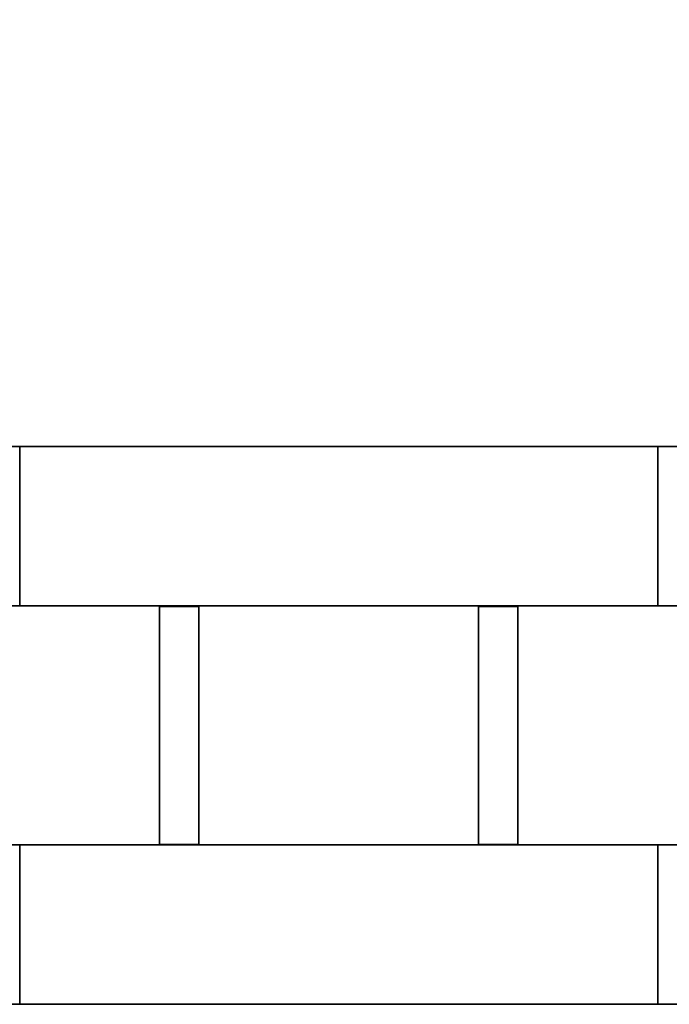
# Model space of a CAD drawing. Header units: millimetres. Extents: x -35 to 33166, y -35 to 31591.
# Tile 37 of 100: x 3611 to 4025, y -35 to 593. Entities that reach past the tile are written whole.
import ezdxf

# ---------------------------------------------------------------- set-up
doc = ezdxf.new("R2010")
doc.units = ezdxf.units.MM
doc.header["$LTSCALE"] = 25.4
doc.layers.get('0').update_dxf_attribs({"true_color": 0xffffff})
for name, color, linetype, true_color in [('end caps & lintels', 7, 'Continuous', 0xffa500), ('ICF - L1', 7, 'Continuous', 0xb4b464), ('ICF - L2', 7, 'Continuous', 0x64ff64)]:
    doc.layers.add(name, color=color, linetype=linetype, true_color=true_color)

# ---------------------------------------------------------------- blocks, each defined once
blk = doc.blocks.new('Group4355')
for p, q in [((-101.6, 1219.2, 457.2), (-101.6, 0, 457.2)), ((-101.6, 1219.2), (-101.6, 0)), ((0, 0), (0, 1219.2)), ((0, 1219.2, 457.2), (0, 0, 457.2)), ((-101.6, 0), (0, 0)), ((0, 0, 457.2), (-101.6, 0, 457.2)), ((0, 0, 457.2), (0, 0)), ((-101.6, 0, 457.2), (-101.6, 0))]:
    blk.add_line(p, q)
blk = doc.blocks.new('Group4356')
for p, q in [((-355.6, 0, 457.2), (-355.6, 1219.2, 457.2)), ((-355.6, 1219.2), (-355.6, 0)), ((-254, 0, 457.2), (-254, 1219.2, 457.2)), ((-254, 0), (-254, 1219.2)), ((-355.6, 0), (-355.6, 0, 457.2)), ((-254, 0, 457.2), (-355.6, 0, 457.2)), ((-355.6, 0), (-254, 0)), ((-254, 0), (-254, 0, 457.2))]:
    blk.add_line(p, q)
blk = doc.blocks.new('Group4365')
for p, q in [((-101.6, 317.3, 51), (-253.75, 317.3, 51)), ((-253.75, 317.3, 51), (-253.75, 317.3, 144.68)), ((-253.75, 317.3, 144.68), (-101.6, 317.3, 144.68)), ((-253.75, 292.3, 51), (-253.75, 317.3, 51)), ((-253.75, 317.3, 144.68), (-253.75, 292.3, 144.68)), ((-101.6, 317.3, 144.68), (-101.6, 317.3, 51)), ((-101.6, 317.3, 51), (-101.6, 292.3, 51)), ((-101.6, 292.3, 144.68), (-101.6, 317.3, 144.68)), ((-101.6, 292.3, 144.68), (-253.75, 292.3, 144.68)), ((-253.75, 292.3, 144.68), (-253.75, 292.3, 51)), ((-253.75, 292.3, 51), (-101.6, 292.3, 51)), ((-101.6, 292.3, 51), (-101.6, 292.3, 144.68))]:
    blk.add_line(p, q)
blk = doc.blocks.new('Group4366')
for p, q in [((-101.6, 317.3, 312.12), (-253.75, 317.3, 312.12)), ((-253.75, 317.3, 312.12), (-253.75, 317.3, 405.8)), ((-253.75, 317.3, 405.8), (-101.6, 317.3, 405.8)), ((-253.75, 292.3, 312.12), (-253.75, 317.3, 312.12)), ((-253.75, 317.3, 405.8), (-253.75, 292.3, 405.8)), ((-101.6, 317.3, 405.8), (-101.6, 317.3, 312.12)), ((-101.6, 317.3, 312.12), (-101.6, 292.3, 312.12)), ((-101.6, 292.3, 405.8), (-101.6, 317.3, 405.8)), ((-101.6, 292.3, 405.8), (-253.75, 292.3, 405.8)), ((-253.75, 292.3, 405.8), (-253.75, 292.3, 312.12)), ((-253.75, 292.3, 312.12), (-101.6, 292.3, 312.12)), ((-101.6, 292.3, 312.12), (-101.6, 292.3, 405.8))]:
    blk.add_line(p, q)
blk = doc.blocks.new('Group4367')
for p, q in [((-101.6, 114.1, 51), (-253.75, 114.1, 51)), ((-253.75, 114.1, 51), (-253.75, 114.1, 144.68)), ((-253.75, 114.1, 144.68), (-101.6, 114.1, 144.68)), ((-253.75, 89.1, 51), (-253.75, 114.1, 51)), ((-253.75, 114.1, 144.68), (-253.75, 89.1, 144.68)), ((-101.6, 114.1, 144.68), (-101.6, 114.1, 51)), ((-101.6, 114.1, 51), (-101.6, 89.1, 51)), ((-101.6, 89.1, 144.68), (-101.6, 114.1, 144.68)), ((-101.6, 89.1, 144.68), (-253.75, 89.1, 144.68)), ((-253.75, 89.1, 144.68), (-253.75, 89.1, 51)), ((-253.75, 89.1, 51), (-101.6, 89.1, 51)), ((-101.6, 89.1, 51), (-101.6, 89.1, 144.68))]:
    blk.add_line(p, q)
blk = doc.blocks.new('Group4368')
for p, q in [((-101.6, 114.1, 312.12), (-253.75, 114.1, 312.12)), ((-253.75, 114.1, 312.12), (-253.75, 114.1, 405.8)), ((-253.75, 114.1, 405.8), (-101.6, 114.1, 405.8)), ((-253.75, 89.1, 312.12), (-253.75, 114.1, 312.12)), ((-253.75, 114.1, 405.8), (-253.75, 89.1, 405.8)), ((-101.6, 114.1, 405.8), (-101.6, 114.1, 312.12)), ((-101.6, 114.1, 312.12), (-101.6, 89.1, 312.12)), ((-101.6, 89.1, 405.8), (-101.6, 114.1, 405.8)), ((-101.6, 89.1, 405.8), (-253.75, 89.1, 405.8)), ((-253.75, 89.1, 405.8), (-253.75, 89.1, 312.12)), ((-253.75, 89.1, 312.12), (-101.6, 89.1, 312.12)), ((-101.6, 89.1, 312.12), (-101.6, 89.1, 405.8))]:
    blk.add_line(p, q)
blk = doc.blocks.new('6XR35_96_S_CUT_48_0')
for name in ['Group4356', 'Group4355', 'Group4365', 'Group4366', 'Group4367', 'Group4368']:
    blk.add_blockref(name, (0, 0))
blk = doc.blocks.new('6XR35_90_C_Web')
for p, q in [((-76.07, -46.84, -12.5), (-76.07, 46.84, -12.5)), ((-76.07, 46.84, -12.5), (76.07, 46.84, -12.5)), ((76.07, 46.84, 12.5), (-76.07, 46.84, 12.5)), ((-76.07, 46.84, 12.5), (-76.07, -46.84, 12.5)), ((-76.07, 46.84, -12.5), (-76.07, 46.84, 12.5)), ((76.07, 46.84, -12.5), (76.07, -46.84, -12.5)), ((76.07, -46.84, 12.5), (76.07, 46.84, 12.5)), ((76.07, 46.84, 12.5), (76.07, 46.84, -12.5)), ((76.07, -46.84, -12.5), (-76.07, -46.84, -12.5)), ((-76.07, -46.84, 12.5), (76.07, -46.84, 12.5)), ((-76.07, -46.84, 12.5), (-76.07, -46.84, -12.5)), ((76.07, -46.84, -12.5), (76.07, -46.84, 12.5))]:
    blk.add_line(p, q)
blk = doc.blocks.new('Group8159')
for p, q in [((-254, -254, 366.53), (-1092.2, -254, 366.53)), ((-1092.2, -254, 366.53), (-1092.2, -355.6, 366.53)), ((-1092.2, -254, 0), (-1092.2, -254, 366.53)), ((-1092.2, -254, 0), (-1092.2, -355.6, 0)), ((-254, -254, 0), (-1092.2, -254, 0)), ((-1092.2, -355.6, 366.53), (-355.6, -355.6, 366.53)), ((-1092.2, -355.6, 0), (-1092.2, -355.6, 366.53)), ((-355.6, -355.6, 0), (-1092.2, -355.6, 0))]:
    blk.add_line(p, q)
blk = doc.blocks.new('Group8160')
for p, q in [((0, 0, 366.53), (-1092.2, 0, 366.53)), ((-1092.2, 0, 366.53), (-1092.2, -101.6, 366.53)), ((-1092.2, 0, 0), (-1092.2, 0, 366.53)), ((-1092.2, 0, 0), (-1092.2, -101.6, 0)), ((-1092.2, 0, 0), (0, 0, 0)), ((-1092.2, -101.6, 366.53), (-227.79, -101.6, 366.53)), ((-1092.2, -101.6, 0), (-1092.2, -101.6, 366.53)), ((-1092.2, -101.6, 0), (-227.79, -101.6, 0))]:
    blk.add_line(p, q)
blk = doc.blocks.new('6XR35_90_C_MSG#71')
for name in ['Group8160', 'Group8159']:
    blk.add_blockref(name, (0, 0))
at = {"extrusion": (1, -1.02405e-15, -1.15708e-14)}
for p in [(-177.67, 97.84, -990.6), (-177.67, 97.84, -787.4)]:
    blk.add_blockref('6XR35_90_C_Web', p, dxfattribs=at)
blk = doc.blocks.new('Group7845')
for p, q in [((-627.8, -254, 0), (-627.8, -355.6, 0)), ((-627.8, -355.6, 457.2), (-627.8, -254, 457.2)), ((-627.8, -254, 457.2), (-627.8, -254, 0)), ((-254, -254, 0), (-627.8, -254, 0)), ((-254, -254, 457.2), (-627.8, -254, 457.2)), ((-254, -685.8, 0), (-254, -254, 0)), ((-254, -254, 457.2), (-254, -254, 0)), ((-254, -254, 457.2), (-254, -685.8, 457.2)), ((-627.8, -355.6, 0), (-627.8, -355.6, 457.2)), ((-355.6, -355.6, 0), (-627.8, -355.6, 0)), ((-355.6, -355.6, 457.2), (-627.8, -355.6, 457.2)), ((-355.6, -685.8, 457.2), (-355.6, -355.6, 457.2)), ((-355.6, -355.6, 457.2), (-355.6, -355.6, 0)), ((-355.6, -685.8, 0), (-355.6, -355.6, 0)), ((-355.6, -685.8, 0), (-254, -685.8, 0)), ((-254, -685.8, 457.2), (-355.6, -685.8, 457.2)), ((-355.6, -685.8, 457.2), (-355.6, -685.8, 0)), ((-254, -685.8, 457.2), (-254, -685.8, 0))]:
    blk.add_line(p, q)
blk = doc.blocks.new('Group7846')
for p, q in [((-627.8, 0, 0), (-627.8, -101.6, 0)), ((-627.8, -101.6, 457.2), (-627.8, 0, 457.2)), ((-627.8, 0, 457.2), (-627.8, 0, 0)), ((-627.8, 0, 457.2), (0, 0, 457.2)), ((0, 0, 0), (-627.8, 0, 0)), ((0, 0, 457.2), (0, 0, 0)), ((0, 0, 457.2), (0, -685.8, 457.2)), ((0, 0, 0), (0, -685.8, 0)), ((-627.8, -101.6, 0), (-627.8, -101.6, 457.2)), ((-227.79, -101.6, 457.2), (-627.8, -101.6, 457.2)), ((-227.79, -101.6, 0), (-627.8, -101.6, 0)), ((-227.79, -101.6, 0), (-227.79, -101.6, 457.2)), ((-211.3, -102.68, 457.2), (-227.79, -101.6, 457.2)), ((-227.79, -101.6, 0), (-211.3, -102.68, 0)), ((-195.1, -105.91, 457.2), (-211.3, -102.68, 457.2)), ((-211.3, -102.68, 0), (-211.3, -102.68, 457.2)), ((-211.3, -102.68, 0), (-195.1, -105.91, 0)), ((-179.46, -111.22, 457.2), (-195.1, -105.91, 457.2)), ((-195.1, -105.91, 0), (-195.1, -105.91, 457.2)), ((-195.1, -105.91, 0), (-179.46, -111.22, 0)), ((-164.64, -118.53, 457.2), (-179.46, -111.22, 457.2)), ((-179.46, -111.22, 0), (-179.46, -111.22, 457.2)), ((-179.46, -111.22, 0), (-164.64, -118.53, 0)), ((-150.91, -127.72, 457.2), (-164.64, -118.53, 457.2)), ((-164.64, -118.53, 0), (-164.64, -118.53, 457.2)), ((-150.91, -127.72, 0), (-164.64, -118.53, 0)), ((-138.5, -138.62, 457.2), (-150.91, -127.72, 457.2)), ((-138.5, -138.62, 0), (-150.91, -127.72, 0)), ((-150.91, -127.72, 0), (-150.91, -127.72, 457.2)), ((-127.61, -151.05, 457.2), (-138.5, -138.62, 457.2)), ((-127.61, -151.05, 0), (-138.5, -138.62, 0)), ((-138.5, -138.62, 0), (-138.5, -138.62, 457.2)), ((-118.45, -164.79, 457.2), (-127.61, -151.05, 457.2)), ((-118.45, -164.79, 0), (-127.61, -151.05, 0)), ((-127.61, -151.05, 457.2), (-127.61, -151.05, 0)), ((-111.16, -179.62, 457.2), (-118.45, -164.79, 457.2)), ((-111.16, -179.62, 0), (-118.45, -164.79, 0)), ((-118.45, -164.79, 457.2), (-118.45, -164.79, 0)), ((-105.86, -195.27, 457.2), (-111.16, -179.62, 457.2)), ((-111.16, -179.62, 0), (-105.86, -195.27, 0)), ((-111.16, -179.62, 457.2), (-111.16, -179.62, 0)), ((-102.66, -211.47, 457.2), (-105.86, -195.27, 457.2)), ((-105.86, -195.27, 0), (-102.66, -211.47, 0)), ((-105.86, -195.27, 457.2), (-105.86, -195.27, 0)), ((-101.6, -227.96, 457.2), (-102.66, -211.47, 457.2)), ((-102.66, -211.47, 0), (-101.6, -227.96, 0)), ((-102.66, -211.47, 457.2), (-102.66, -211.47, 0)), ((-101.6, -685.8, 457.2), (-101.6, -227.96, 457.2)), ((-101.6, -227.96, 0), (-101.6, -685.8, 0)), ((-101.6, -227.96, 457.2), (-101.6, -227.96, 0)), ((0, -685.8, 457.2), (-101.6, -685.8, 457.2)), ((-101.6, -685.8, 0), (0, -685.8, 0)), ((-101.6, -685.8, 457.2), (-101.6, -685.8, 0)), ((0, -685.8, 457.2), (0, -685.8, 0))]:
    blk.add_line(p, q)
blk = doc.blocks.new('6XR35_90_C_MSG#32')
for name in ['Group7846', 'Group7845']:
    blk.add_blockref(name, (0, 0))
blk = doc.blocks.new('Group#3568')
for p, q in [((-627.8, -355.6, 358.07), (-627.8, -254, 358.07)), ((-627.8, -254, 358.07), (-254, -254, 358.07)), ((-627.8, -355.6, 457.2), (-627.8, -254, 457.2)), ((-627.8, -254, 457.2), (-627.8, -254, 358.07)), ((-627.8, -254, 457.2), (-254, -254, 457.2)), ((-254, -254, 358.07), (-254, -355.67, 358.07)), ((-254, -254, 457.2), (-254, -254, 358.07)), ((-254, -355.71, 457.2), (-254, -254, 457.2)), ((-355.6, -355.6, 358.07), (-627.8, -355.6, 358.07)), ((-627.8, -355.6, 358.07), (-627.8, -355.6, 457.2)), ((-355.6, -355.6, 457.2), (-627.8, -355.6, 457.2)), ((-254, -355.68, 437.05), (-355.6, -355.6, 358.07)), ((-254, -355.67, 358.07), (-355.6, -355.6, 358.07)), ((-355.6, -355.73, 457.2), (-355.6, -355.6, 358.07)), ((-355.6, -355.6, 457.2), (-355.6, -355.6, 358.07)), ((-355.6, -355.73, 457.2), (-355.6, -355.6, 457.2)), ((-254, -355.71, 457.2), (-355.6, -355.73, 457.2)), ((-355.6, -685.8, 358.07), (-355.6, -355.85, 358.07)), ((-355.6, -355.85, 358.07), (-254, -355.85, 358.07)), ((-355.6, -355.85, 358.07), (-355.6, -355.85, 457.2)), ((-355.6, -355.85, 457.2), (-254, -355.85, 457.2)), ((-355.6, -685.8, 457.2), (-355.6, -355.85, 457.2)), ((-254, -355.67, 358.07), (-254, -355.68, 437.05)), ((-254, -355.68, 437.05), (-254, -355.71, 457.2)), ((-254, -355.85, 358.07), (-254, -685.8, 358.07)), ((-254, -355.85, 457.2), (-254, -355.85, 358.07)), ((-254, -355.85, 457.2), (-254, -685.8, 457.2)), ((-254, -685.8, 358.07), (-355.6, -685.8, 358.07)), ((-254, -685.8, 457.2), (-355.6, -685.8, 457.2)), ((-355.6, -685.8, 457.2), (-355.6, -685.8, 358.07)), ((-254, -685.8, 457.2), (-254, -685.8, 358.07))]:
    blk.add_line(p, q)
blk = doc.blocks.new('Group9619')
for p, q in [((-627.8, -101.6, 358.07), (-627.8, 0, 358.07)), ((-627.8, 0, 358.07), (0, 0, 358.07)), ((-627.8, -101.6, 457.2), (-627.8, 0, 457.2)), ((-627.8, 0, 457.2), (-627.8, 0, 358.07)), ((-627.8, 0, 457.2), (0, 0, 457.2)), ((0, 0, 358.07), (0, -355.85, 358.07)), ((0, 0, 457.2), (0, 0, 358.07)), ((0, 0, 457.2), (0, -685.8, 457.2)), ((-227.79, -101.6, 358.07), (-627.8, -101.6, 358.07)), ((-627.8, -101.6, 358.07), (-627.8, -101.6, 457.2)), ((-627.8, -101.6, 457.2), (-227.79, -101.6, 457.2)), ((-211.3, -102.68, 358.07), (-227.79, -101.6, 358.07)), ((-227.79, -101.6, 358.07), (-227.79, -101.6, 457.2)), ((-211.3, -102.68, 457.2), (-227.79, -101.6, 457.2)), ((-195.1, -105.91, 358.07), (-211.3, -102.68, 358.07)), ((-211.3, -102.68, 457.2), (-211.3, -102.68, 358.07)), ((-195.1, -105.91, 457.2), (-211.3, -102.68, 457.2)), ((-179.46, -111.22, 358.07), (-195.1, -105.91, 358.07)), ((-195.1, -105.91, 457.2), (-195.1, -105.91, 358.07)), ((-179.46, -111.22, 457.2), (-195.1, -105.91, 457.2)), ((-164.64, -118.53, 358.07), (-179.46, -111.22, 358.07)), ((-179.46, -111.22, 457.2), (-179.46, -111.22, 358.07)), ((-164.64, -118.53, 457.2), (-179.46, -111.22, 457.2)), ((-150.91, -127.72, 358.07), (-164.64, -118.53, 358.07)), ((-164.64, -118.53, 457.2), (-164.64, -118.53, 358.07)), ((-150.91, -127.72, 457.2), (-164.64, -118.53, 457.2)), ((-138.5, -138.62, 358.07), (-150.91, -127.72, 358.07)), ((-150.91, -127.72, 457.2), (-150.91, -127.72, 358.07)), ((-138.5, -138.62, 457.2), (-150.91, -127.72, 457.2)), ((-127.61, -151.05, 358.07), (-138.5, -138.62, 358.07)), ((-138.5, -138.62, 457.2), (-138.5, -138.62, 358.07)), ((-127.61, -151.05, 457.2), (-138.5, -138.62, 457.2)), ((-118.45, -164.79, 358.07), (-127.61, -151.05, 358.07)), ((-118.45, -164.79, 457.2), (-127.61, -151.05, 457.2)), ((-127.61, -151.05, 457.2), (-127.61, -151.05, 358.07)), ((-111.16, -179.62, 358.07), (-118.45, -164.79, 358.07)), ((-118.45, -164.79, 457.2), (-118.45, -164.79, 358.07)), ((-111.16, -179.62, 457.2), (-118.45, -164.79, 457.2)), ((-105.86, -195.27, 358.07), (-111.16, -179.62, 358.07)), ((-105.86, -195.27, 457.2), (-111.16, -179.62, 457.2)), ((-111.16, -179.62, 457.2), (-111.16, -179.62, 358.07)), ((-102.66, -211.47, 358.07), (-105.86, -195.27, 358.07)), ((-102.66, -211.47, 457.2), (-105.86, -195.27, 457.2)), ((-105.86, -195.27, 457.2), (-105.86, -195.27, 358.07)), ((-101.6, -227.96, 358.07), (-102.66, -211.47, 358.07)), ((-101.6, -227.96, 457.2), (-102.66, -211.47, 457.2)), ((-102.66, -211.47, 457.2), (-102.66, -211.47, 358.07)), ((-101.6, -355.78, 358.07), (-101.6, -227.96, 358.07)), ((-101.6, -355.8, 457.2), (-101.6, -227.96, 457.2)), ((-101.6, -227.96, 457.2), (-101.6, -227.96, 358.07)), ((-101.6, -355.78, 358.07), (0, -355.85, 358.07)), ((-101.6, -355.8, 457.2), (-101.6, -355.78, 358.07)), ((-28.77, -355.85, 457.2), (-101.6, -355.8, 457.2)), ((-101.6, -685.8, 358.07), (-101.6, -355.85, 358.07)), ((-101.6, -355.85, 358.07), (0, -355.85, 358.07)), ((-101.6, -355.85, 358.07), (-101.6, -355.85, 457.2)), ((-101.6, -355.85, 457.2), (-28.77, -355.85, 457.2)), ((-101.6, -685.8, 457.2), (-101.6, -355.85, 457.2)), ((0, -355.85, 358.07), (-28.77, -355.85, 457.2)), ((0, -355.85, 358.07), (0, -685.8, 358.07)), ((0, -685.8, 358.07), (-101.6, -685.8, 358.07)), ((0, -685.8, 457.2), (-101.6, -685.8, 457.2)), ((-101.6, -685.8, 457.2), (-101.6, -685.8, 358.07)), ((0, -685.8, 457.2), (0, -685.8, 358.07))]:
    blk.add_line(p, q)
blk = doc.blocks.new('6XR35_90_C_MSG#242')
for name in ['Group9619', 'Group#3568']:
    blk.add_blockref(name, (0, 0))
blk = doc.blocks.new('Group#4022')
for p, q in [((-355.85, -254, 98.33), (-1092.2, -254, 98.33)), ((-1092.2, -254, 98.33), (-1092.2, -355.6, 98.33)), ((-1092.2, -254, 0), (-1092.2, -254, 98.33)), ((-1092.2, -254, 0), (-1092.2, -355.6, 0)), ((-1092.2, -254, 0), (-355.85, -254, 0)), ((-1092.2, -355.6, 98.33), (-355.85, -355.6, 98.33)), ((-1092.2, -355.6, 0), (-1092.2, -355.6, 98.33)), ((-1092.2, -355.6, 0), (-355.85, -355.6, 0))]:
    blk.add_line(p, q)
blk = doc.blocks.new('Group#4023')
for p, q in [((-1092.2, -355.6, 250.87), (-1092.2, -254, 250.87)), ((-1092.2, -254, 250.87), (-355.85, -254, 250.87)), ((-1092.2, -254, 457.2), (-1092.2, -355.6, 457.2)), ((-1092.2, -254, 457.2), (-1092.2, -254, 250.87)), ((-1092.2, -254, 457.2), (-254, -254, 457.2)), ((-355.85, -355.6, 250.87), (-1092.2, -355.6, 250.87)), ((-1092.2, -355.6, 250.87), (-1092.2, -355.6, 457.2)), ((-355.85, -355.6, 457.2), (-1092.2, -355.6, 457.2))]:
    blk.add_line(p, q)
blk = doc.blocks.new('Group#4026')
for p, q in [((-1092.2, 0, 0), (-1092.2, -101.6, 0)), ((-1092.2, -101.6, 457.2), (-1092.2, 0, 457.2)), ((-1092.2, 0, 457.2), (-1092.2, 0, 0)), ((-1092.2, 0, 457.2), (0, 0, 457.2)), ((-1092.2, 0, 0), (0, 0, 0)), ((-1092.2, -101.6, 0), (-1092.2, -101.6, 457.2)), ((-227.79, -101.6, 0), (-1092.2, -101.6, 0)), ((-227.79, -101.6, 457.2), (-1092.2, -101.6, 457.2))]:
    blk.add_line(p, q)
blk = doc.blocks.new('Group#4027')
for p, q in [((-76.07, 0.49, 12.5), (76.07, 0.49, 12.5)), ((76.07, 0.49, -12.5), (-76.07, 0.49, -12.5)), ((-76.07, 0.49, -12.5), (-76.07, 0.49, 12.5)), ((-76.07, -46.84, -12.5), (-76.07, 0.49, -12.5)), ((-76.07, -46.84, 12.5), (-76.07, 0.49, 12.5)), ((76.07, 0.49, 12.5), (76.07, 0.49, -12.5)), ((76.07, -46.84, -12.5), (76.07, 0.49, -12.5)), ((76.07, -46.84, 12.5), (76.07, 0.49, 12.5)), ((-76.07, -46.84, -12.5), (76.07, -46.84, -12.5)), ((76.07, -46.84, 12.5), (-76.07, -46.84, 12.5)), ((-76.07, -46.84, 12.5), (-76.07, -46.84, -12.5)), ((76.07, -46.84, 12.5), (76.07, -46.84, -12.5))]:
    blk.add_line(p, q)
blk = doc.blocks.new('Group#4029')
for p, q in [((-76.07, 0.49, 12.5), (76.07, 0.49, 12.5)), ((76.07, 0.49, -12.5), (-76.07, 0.49, -12.5)), ((-76.07, 0.49, -12.5), (-76.07, 0.49, 12.5)), ((-76.07, -46.84, -12.5), (-76.07, 0.49, -12.5)), ((-76.07, -46.84, 12.5), (-76.07, 0.49, 12.5)), ((76.07, 0.49, 12.5), (76.07, 0.49, -12.5)), ((76.07, -46.84, -12.5), (76.07, 0.49, -12.5)), ((76.07, -46.84, 12.5), (76.07, 0.49, 12.5)), ((-76.07, -46.84, -12.5), (76.07, -46.84, -12.5)), ((76.07, -46.84, 12.5), (-76.07, -46.84, 12.5)), ((-76.07, -46.84, 12.5), (-76.07, -46.84, -12.5)), ((76.07, -46.84, 12.5), (76.07, -46.84, -12.5))]:
    blk.add_line(p, q)
blk = doc.blocks.new('6XR35_90_C_MSG#282')
for name in ['Group#4026', 'Group#4022', 'Group#4023']:
    blk.add_blockref(name, (0, 0))
at = {"extrusion": (1, -1.02405e-15, 1.15708e-14)}
for p in [(-177.67, 358.96, -990.6), (-177.67, 358.96, -787.4)]:
    blk.add_blockref('6XR35_90_C_Web', p, dxfattribs=at)
at = {"extrusion": (1, -1.02405e-15, -1.15708e-14)}
for name, p in [('Group#4027', (-177.67, 97.84, -990.6)), ('Group#4029', (-177.67, 97.84, -787.4))]:
    blk.add_blockref(name, p, dxfattribs=at)
blk = doc.blocks.new('Group8301')
for p, q in [((-101.6, 812.8, 366.53), (-101.6, 0, 366.53)), ((-101.6, 0, 0), (-101.6, 812.8, 0)), ((0, 0, 366.53), (0, 812.8, 366.53)), ((0, 0, 0), (0, 812.8, 0)), ((-101.6, 0, 366.53), (0, 0, 366.53)), ((-101.6, 0, 0), (0, 0, 0)), ((-101.6, 0, 366.53), (-101.6, 0, 0)), ((0, 0, 366.53), (0, 0, 0))]:
    blk.add_line(p, q)
blk = doc.blocks.new('Group8302')
for p, q in [((-355.6, 812.8, 366.53), (-355.6, 0, 366.53)), ((-355.6, 0, 0), (-355.6, 812.8, 0)), ((-254, 0, 366.53), (-254, 812.8, 366.53)), ((-254, 0, 0), (-254, 812.8, 0)), ((-355.6, 0, 366.53), (-254, 0, 366.53)), ((-355.6, 0, 0), (-254, 0, 0)), ((-355.6, 0, 366.53), (-355.6, 0, 0)), ((-254, 0, 366.53), (-254, 0, 0))]:
    blk.add_line(p, q)
blk = doc.blocks.new('6XR35_96_S_CUT_32_0_MSG#1')
for name in ['Group8302', 'Group8301']:
    blk.add_blockref(name, (0, 0))
blk = doc.blocks.new('Group#3798')
for p, q in [((-101.6, 0, 358.07), (-101.6, 1219.2, 358.07)), ((-101.6, 0, 457.2), (-101.6, 1219.2, 457.2)), ((0, 1219.2, 358.07), (0, 0, 358.07)), ((0, 0, 457.2), (0, 1219.2, 457.2)), ((0, 0, 358.07), (-101.6, 0, 358.07)), ((-101.6, 0, 457.2), (0, 0, 457.2)), ((-101.6, 0, 457.2), (-101.6, 0, 358.07)), ((0, 0, 457.2), (0, 0, 358.07))]:
    blk.add_line(p, q)
blk = doc.blocks.new('Group#3799')
for p, q in [((-355.6, 0, 358.07), (-355.6, 1219.2, 358.07)), ((-355.6, 0, 457.2), (-355.6, 1219.2, 457.2)), ((-254, 1219.2, 358.07), (-254, 0, 358.07)), ((-254, 0, 457.2), (-254, 1219.2, 457.2)), ((-254, 0, 358.07), (-355.6, 0, 358.07)), ((-355.6, 0, 457.2), (-254, 0, 457.2)), ((-355.6, 0, 457.2), (-355.6, 0, 358.07)), ((-254, 0, 457.2), (-254, 0, 358.07))]:
    blk.add_line(p, q)
blk = doc.blocks.new('6XR35_96_S_CUT_48_0_MSG#6')
for name in ['Group#3799', 'Group#3798']:
    blk.add_blockref(name, (0, 0))
blk = doc.blocks.new('Group10925')
for p, q in [((-101.6, 0, 98.33), (-101.6, 812.8, 98.33)), ((-101.6, 0, 0), (-101.6, 812.8, 0)), ((-101.6, 0, 457.2), (-101.6, 812.8, 457.2)), ((-101.6, 0, 250.87), (-101.6, 812.8, 250.87)), ((0, 0, 0), (0, 812.8, 0)), ((0, 0, 98.33), (0, 812.8, 98.33)), ((0, 0, 250.87), (0, 812.8, 250.87)), ((0, 0, 457.2), (0, 812.8, 457.2)), ((-101.6, 0, 0), (-101.6, 0, 98.33)), ((-101.6, 0, 0), (0, 0, 0)), ((0, 0, 98.33), (-101.6, 0, 98.33)), ((-101.6, 0, 250.87), (-101.6, 0, 457.2)), ((-101.6, 0, 250.87), (0, 0, 250.87)), ((-101.6, 0, 457.2), (0, 0, 457.2)), ((0, 0, 0), (0, 0, 98.33)), ((0, 0, 250.87), (0, 0, 457.2))]:
    blk.add_line(p, q)
blk = doc.blocks.new('Group#4407')
for p, q in [((-355.6, 0, 0), (-355.6, 812.8, 0)), ((-355.6, 0, 457.2), (-355.6, 812.8, 457.2)), ((-254, 0, 0), (-254, 812.8, 0)), ((-254, 0, 457.2), (-254, 812.8, 457.2)), ((-355.6, 0, 457.2), (-254, 0, 457.2)), ((-355.6, 0, 457.2), (-355.6, 0, 0)), ((-355.6, 0, 0), (-254, 0, 0)), ((-254, 0, 457.2), (-254, 0, 0))]:
    blk.add_line(p, q)
blk = doc.blocks.new('6XR35_96_S_CUT_32_0_MSG#7')
for name in ['Group#4407', 'Group10925']:
    blk.add_blockref(name, (0, 0))
blk = doc.blocks.new('Group3573')
at = {"layer": 'ICF - L1', "extrusion": (0, 0, -1), "zscale": -1, "rotation": 180}
for name, p in [('6XR35_90_C_MSG#71', (-4703.01, -34.58, -357.2)), ('6XR35_90_C_MSG#282', (-4703.01, -34.58, -3100.4))]:
    blk.add_blockref(name, p, dxfattribs=at)
at = {"layer": 'ICF - L1'}
for name, p, rotation in [('6XR35_90_C_MSG#32', (4703.01, -34.58, -100), 270), ('6XR35_90_C_MSG#242', (4703.01, -34.58, 2643.2), 270), ('6XR35_96_S_CUT_48_0', (4017.21, 321.02, -100), 90), ('6XR35_96_S_CUT_32_0_MSG#1', (3610.81, 321.02, 357.2), 90), ('6XR35_96_S_CUT_48_0_MSG#6', (4017.21, 321.02, 2643.2), 90), ('6XR35_96_S_CUT_32_0_MSG#7', (3610.81, 321.02, 3100.4), 90)]:
    blk.add_blockref(name, p, dxfattribs=dict(at, rotation=rotation))
blk = doc.blocks.new('Group9583')
for p, q in [((-101.6, 812.8, 233.93), (-101.6, 0, 233.93)), ((-101.6, 0, 0), (-101.6, 812.8, 0)), ((0, 0, 233.93), (0, 812.8, 233.93)), ((0, 0, 0), (0, 812.8, 0)), ((-101.6, 0, 233.93), (0, 0, 233.93)), ((-101.6, 0, 0), (0, 0, 0)), ((-101.6, 0, 233.93), (-101.6, 0, 0)), ((0, 0, 233.93), (0, 0, 0))]:
    blk.add_line(p, q)
blk = doc.blocks.new('Group9584')
for p, q in [((-355.6, 812.8, 233.93), (-355.6, 0, 233.93)), ((-355.6, 0, 0), (-355.6, 812.8, 0)), ((-254, 0, 233.93), (-254, 812.8, 233.93)), ((-254, 0, 0), (-254, 812.8, 0)), ((-355.6, 0, 233.93), (-254, 0, 233.93)), ((-355.6, 0, 0), (-254, 0, 0)), ((-355.6, 0, 233.93), (-355.6, 0, 0)), ((-254, 0, 233.93), (-254, 0, 0))]:
    blk.add_line(p, q)
blk = doc.blocks.new('6XR35_96_S#1_CUT_32_0_MSG#1')
for name in ['Group9584', 'Group9583']:
    blk.add_blockref(name, (0, 0))
blk = doc.blocks.new('Group#3783')
for p, q in [((-627.8, -254, 0), (-627.8, -355.6, 0)), ((-627.8, -355.6, 457.2), (-627.8, -254, 457.2)), ((-627.8, -254, 457.2), (-627.8, -254, 0)), ((-254, -254, 0), (-627.8, -254, 0)), ((-254, -254, 457.2), (-627.8, -254, 457.2)), ((-254, -685.8, 0), (-254, -254, 0)), ((-254, -254, 457.2), (-254, -254, 0)), ((-254, -254, 457.2), (-254, -685.8, 457.2)), ((-627.8, -355.6, 0), (-627.8, -355.6, 457.2)), ((-355.6, -355.6, 0), (-627.8, -355.6, 0)), ((-355.6, -355.6, 457.2), (-627.8, -355.6, 457.2)), ((-355.6, -685.8, 0), (-355.6, -355.6, 0)), ((-355.6, -685.8, 457.2), (-355.6, -355.6, 457.2)), ((-355.6, -355.6, 457.2), (-355.6, -355.6, 0)), ((-355.6, -685.8, 0), (-254, -685.8, 0)), ((-254, -685.8, 457.2), (-355.6, -685.8, 457.2)), ((-355.6, -685.8, 457.2), (-355.6, -685.8, 0)), ((-254, -685.8, 457.2), (-254, -685.8, 0))]:
    blk.add_line(p, q)
blk = doc.blocks.new('Group#3784')
for p, q in [((-627.8, 0, 0), (-627.8, -101.6, 0)), ((-627.8, -101.6, 457.2), (-627.8, 0, 457.2)), ((-627.8, 0, 457.2), (-627.8, 0, 0)), ((-627.8, 0, 457.2), (0, 0, 457.2)), ((0, 0, 0), (-627.8, 0, 0)), ((0, 0, 457.2), (0, 0, 0)), ((0, 0, 0), (0, -685.8, 0)), ((0, 0, 457.2), (0, -685.8, 457.2)), ((-627.8, -101.6, 0), (-627.8, -101.6, 457.2)), ((-227.79, -101.6, 457.2), (-627.8, -101.6, 457.2)), ((-227.79, -101.6, 0), (-627.8, -101.6, 0)), ((-227.79, -101.6, 0), (-227.79, -101.6, 457.2)), ((-227.79, -101.6, 0), (-211.3, -102.68, 0)), ((-211.3, -102.68, 457.2), (-227.79, -101.6, 457.2)), ((-211.3, -102.68, 0), (-211.3, -102.68, 457.2)), ((-195.1, -105.91, 457.2), (-211.3, -102.68, 457.2)), ((-211.3, -102.68, 0), (-195.1, -105.91, 0)), ((-195.1, -105.91, 0), (-195.1, -105.91, 457.2)), ((-179.46, -111.22, 457.2), (-195.1, -105.91, 457.2)), ((-195.1, -105.91, 0), (-179.46, -111.22, 0)), ((-179.46, -111.22, 0), (-179.46, -111.22, 457.2)), ((-164.64, -118.53, 457.2), (-179.46, -111.22, 457.2)), ((-179.46, -111.22, 0), (-164.64, -118.53, 0)), ((-164.64, -118.53, 0), (-164.64, -118.53, 457.2)), ((-150.91, -127.72, 0), (-164.64, -118.53, 0)), ((-150.91, -127.72, 457.2), (-164.64, -118.53, 457.2)), ((-138.5, -138.62, 0), (-150.91, -127.72, 0)), ((-138.5, -138.62, 457.2), (-150.91, -127.72, 457.2)), ((-150.91, -127.72, 0), (-150.91, -127.72, 457.2)), ((-127.61, -151.05, 0), (-138.5, -138.62, 0)), ((-138.5, -138.62, 0), (-138.5, -138.62, 457.2)), ((-127.61, -151.05, 457.2), (-138.5, -138.62, 457.2)), ((-118.45, -164.79, 0), (-127.61, -151.05, 0)), ((-118.45, -164.79, 457.2), (-127.61, -151.05, 457.2)), ((-127.61, -151.05, 457.2), (-127.61, -151.05, 0)), ((-111.16, -179.62, 0), (-118.45, -164.79, 0)), ((-118.45, -164.79, 457.2), (-118.45, -164.79, 0)), ((-111.16, -179.62, 457.2), (-118.45, -164.79, 457.2)), ((-111.16, -179.62, 0), (-105.86, -195.27, 0)), ((-105.86, -195.27, 457.2), (-111.16, -179.62, 457.2)), ((-111.16, -179.62, 457.2), (-111.16, -179.62, 0)), ((-105.86, -195.27, 0), (-102.66, -211.47, 0)), ((-102.66, -211.47, 457.2), (-105.86, -195.27, 457.2)), ((-105.86, -195.27, 457.2), (-105.86, -195.27, 0)), ((-102.66, -211.47, 0), (-101.6, -227.96, 0)), ((-101.6, -227.96, 457.2), (-102.66, -211.47, 457.2)), ((-102.66, -211.47, 457.2), (-102.66, -211.47, 0)), ((-101.6, -227.96, 0), (-101.6, -685.8, 0)), ((-101.6, -685.8, 457.2), (-101.6, -227.96, 457.2)), ((-101.6, -227.96, 457.2), (-101.6, -227.96, 0)), ((-101.6, -685.8, 0), (0, -685.8, 0)), ((0, -685.8, 457.2), (-101.6, -685.8, 457.2)), ((-101.6, -685.8, 457.2), (-101.6, -685.8, 0)), ((0, -685.8, 457.2), (0, -685.8, 0))]:
    blk.add_line(p, q)
blk = doc.blocks.new('6XR35_90_C#3_MSG#17')
for name in ['Group#3784', 'Group#3783']:
    blk.add_blockref(name, (0, 0))
blk = doc.blocks.new('Group#1458')
for p, q in [((-101.6, 1219.2, 457.2), (-101.6, 0, 457.2)), ((-101.6, 1219.2), (-101.6, 0)), ((0, 0), (0, 1219.2)), ((0, 1219.2, 457.2), (0, 0, 457.2)), ((-101.6, 0), (0, 0)), ((0, 0, 457.2), (-101.6, 0, 457.2)), ((0, 0, 457.2), (0, 0)), ((-101.6, 0, 457.2), (-101.6, 0))]:
    blk.add_line(p, q)
blk = doc.blocks.new('Group#1459')
for p, q in [((-355.6, 0, 457.2), (-355.6, 1219.2, 457.2)), ((-355.6, 1219.2), (-355.6, 0)), ((-254, 0, 457.2), (-254, 1219.2, 457.2)), ((-254, 0), (-254, 1219.2)), ((-355.6, 0), (-355.6, 0, 457.2)), ((-254, 0, 457.2), (-355.6, 0, 457.2)), ((-355.6, 0), (-254, 0)), ((-254, 0), (-254, 0, 457.2))]:
    blk.add_line(p, q)
blk = doc.blocks.new('Group8212')
for p, q in [((-101.6, 317.3, 51), (-253.75, 317.3, 51)), ((-253.75, 317.3, 51), (-253.75, 317.3, 144.68)), ((-253.75, 317.3, 144.68), (-101.6, 317.3, 144.68)), ((-253.75, 292.3, 51), (-253.75, 317.3, 51)), ((-253.75, 317.3, 144.68), (-253.75, 292.3, 144.68)), ((-101.6, 317.3, 144.68), (-101.6, 317.3, 51)), ((-101.6, 317.3, 51), (-101.6, 292.3, 51)), ((-101.6, 292.3, 144.68), (-101.6, 317.3, 144.68)), ((-101.6, 292.3, 144.68), (-253.75, 292.3, 144.68)), ((-253.75, 292.3, 144.68), (-253.75, 292.3, 51)), ((-253.75, 292.3, 51), (-101.6, 292.3, 51)), ((-101.6, 292.3, 51), (-101.6, 292.3, 144.68))]:
    blk.add_line(p, q)
blk = doc.blocks.new('Group#1466')
for p, q in [((-101.6, 317.3, 312.12), (-253.75, 317.3, 312.12)), ((-253.75, 317.3, 312.12), (-253.75, 317.3, 405.8)), ((-253.75, 317.3, 405.8), (-101.6, 317.3, 405.8)), ((-253.75, 292.3, 312.12), (-253.75, 317.3, 312.12)), ((-253.75, 317.3, 405.8), (-253.75, 292.3, 405.8)), ((-101.6, 317.3, 405.8), (-101.6, 317.3, 312.12)), ((-101.6, 317.3, 312.12), (-101.6, 292.3, 312.12)), ((-101.6, 292.3, 405.8), (-101.6, 317.3, 405.8)), ((-101.6, 292.3, 405.8), (-253.75, 292.3, 405.8)), ((-253.75, 292.3, 405.8), (-253.75, 292.3, 312.12)), ((-253.75, 292.3, 312.12), (-101.6, 292.3, 312.12)), ((-101.6, 292.3, 312.12), (-101.6, 292.3, 405.8))]:
    blk.add_line(p, q)
blk = doc.blocks.new('Group#1467')
for p, q in [((-101.6, 114.1, 51), (-253.75, 114.1, 51)), ((-253.75, 114.1, 51), (-253.75, 114.1, 144.68)), ((-253.75, 114.1, 144.68), (-101.6, 114.1, 144.68)), ((-253.75, 89.1, 51), (-253.75, 114.1, 51)), ((-253.75, 114.1, 144.68), (-253.75, 89.1, 144.68)), ((-101.6, 114.1, 144.68), (-101.6, 114.1, 51)), ((-101.6, 114.1, 51), (-101.6, 89.1, 51)), ((-101.6, 89.1, 144.68), (-101.6, 114.1, 144.68)), ((-101.6, 89.1, 144.68), (-253.75, 89.1, 144.68)), ((-253.75, 89.1, 144.68), (-253.75, 89.1, 51)), ((-253.75, 89.1, 51), (-101.6, 89.1, 51)), ((-101.6, 89.1, 51), (-101.6, 89.1, 144.68))]:
    blk.add_line(p, q)
blk = doc.blocks.new('Group8215')
for p, q in [((-101.6, 114.1, 312.12), (-253.75, 114.1, 312.12)), ((-253.75, 114.1, 312.12), (-253.75, 114.1, 405.8)), ((-253.75, 114.1, 405.8), (-101.6, 114.1, 405.8)), ((-253.75, 89.1, 312.12), (-253.75, 114.1, 312.12)), ((-253.75, 114.1, 405.8), (-253.75, 89.1, 405.8)), ((-101.6, 114.1, 405.8), (-101.6, 114.1, 312.12)), ((-101.6, 114.1, 312.12), (-101.6, 89.1, 312.12)), ((-101.6, 89.1, 405.8), (-101.6, 114.1, 405.8)), ((-101.6, 89.1, 405.8), (-253.75, 89.1, 405.8)), ((-253.75, 89.1, 405.8), (-253.75, 89.1, 312.12)), ((-253.75, 89.1, 312.12), (-101.6, 89.1, 312.12)), ((-101.6, 89.1, 312.12), (-101.6, 89.1, 405.8))]:
    blk.add_line(p, q)
blk = doc.blocks.new('6XR35_96_S#1_CUT_48_0')
for name in ['Group#1459', 'Group#1458', 'Group8212', 'Group#1466', 'Group#1467', 'Group8215']:
    blk.add_blockref(name, (0, 0))
blk = doc.blocks.new('Group9456')
for p, q in [((-254, -254, 233.93), (-1092.2, -254, 233.93)), ((-1092.2, -254, 233.93), (-1092.2, -355.6, 233.93)), ((-1092.2, -254, 0), (-1092.2, -254, 233.93)), ((-1092.2, -254, 0), (-1092.2, -355.6, 0)), ((-254, -254, 0), (-1092.2, -254, 0)), ((-1092.2, -355.6, 233.93), (-355.6, -355.6, 233.93)), ((-1092.2, -355.6, 0), (-1092.2, -355.6, 233.93)), ((-355.6, -355.6, 0), (-1092.2, -355.6, 0))]:
    blk.add_line(p, q)
blk = doc.blocks.new('Group9457')
for p, q in [((0, 0, 233.93), (-1092.2, 0, 233.93)), ((-1092.2, 0, 233.93), (-1092.2, -101.6, 233.93)), ((-1092.2, 0, 0), (-1092.2, 0, 233.93)), ((-1092.2, 0, 0), (-1092.2, -101.6, 0)), ((-1092.2, 0, 0), (0, 0, 0)), ((-1092.2, -101.6, 233.93), (-227.79, -101.6, 233.93)), ((-1092.2, -101.6, 0), (-1092.2, -101.6, 233.93)), ((-1092.2, -101.6, 0), (-227.79, -101.6, 0))]:
    blk.add_line(p, q)
blk = doc.blocks.new('6XR35_90_C#3_MSG#38')
for name in ['Group9457', 'Group9456']:
    blk.add_blockref(name, (0, 0))
at = {"extrusion": (1, -1.02405e-15, -1.15708e-14)}
for p in [(-177.67, 97.84, -990.6), (-177.67, 97.84, -787.4)]:
    blk.add_blockref('6XR35_90_C_Web', p, dxfattribs=at)
blk = doc.blocks.new('Group10166')
for p, q in [((-1092.2, -254, 232.67), (-355.83, -254, 232.67)), ((-1092.2, -355.6, 232.67), (-1092.2, -254, 232.67)), ((-1092.2, -355.6, 457.2), (-1092.2, -254, 457.2)), ((-1092.2, -254, 457.2), (-1092.2, -254, 232.67)), ((-1092.2, -254, 457.2), (-355.86, -254, 457.2)), ((-355.83, -355.6, 232.67), (-1092.2, -355.6, 232.67)), ((-1092.2, -355.6, 232.67), (-1092.2, -355.6, 457.2)), ((-1092.2, -355.6, 457.2), (-355.83, -355.6, 457.2))]:
    blk.add_line(p, q)
blk = doc.blocks.new('Group10167')
for p, q in [((-1092.2, 0, 232.67), (-355.85, 0, 232.67)), ((-1092.2, -101.6, 232.67), (-1092.2, 0, 232.67)), ((-1092.2, -101.6, 457.2), (-1092.2, 0, 457.2)), ((-1092.2, 0, 232.67), (-1092.2, 0, 457.2)), ((-1092.2, 0, 457.2), (0, 0, 457.2)), ((-355.85, -101.6, 232.67), (-1092.2, -101.6, 232.67)), ((-1092.2, -101.6, 232.67), (-1092.2, -101.6, 457.2)), ((-227.79, -101.6, 457.2), (-1092.2, -101.6, 457.2))]:
    blk.add_line(p, q)
blk = doc.blocks.new('6XR35_90_C#3_MSG#77')
for name in ['Group10167', 'Group10166']:
    blk.add_blockref(name, (0, 0))
at = {"extrusion": (1, -1.02405e-15, 1.15708e-14)}
for p in [(-177.67, 358.96, -990.6), (-177.67, 358.96, -787.4)]:
    blk.add_blockref('6XR35_90_C_Web', p, dxfattribs=at)
blk = doc.blocks.new('Group10433')
for p, q in [((-254, -254, 124.2), (-627.8, -254, 124.2)), ((-627.8, -254, 124.2), (-627.8, -355.6, 124.2)), ((-627.8, -254), (-627.8, -355.6)), ((-627.8, -254, 124.2), (-627.8, -254)), ((-627.8, -254), (-254, -254)), ((-254, -685.8, 124.2), (-254, -254, 124.2)), ((-254, -254), (-254, -685.8)), ((-254, -254, 124.2), (-254, -254)), ((-627.8, -355.6, 124.2), (-355.6, -355.6, 124.2)), ((-627.8, -355.6), (-627.8, -355.6, 124.2)), ((-355.6, -355.6), (-627.8, -355.6)), ((-355.6, -355.6, 124.2), (-355.6, -685.8, 124.2)), ((-355.6, -355.6, 124.2), (-355.6, -355.6)), ((-355.6, -355.6), (-355.6, -685.8)), ((-355.6, -685.8, 124.2), (-254, -685.8, 124.2)), ((-355.6, -685.8), (-254, -685.8)), ((-355.6, -685.8, 124.2), (-355.6, -685.8)), ((-254, -685.8, 124.2), (-254, -685.8))]:
    blk.add_line(p, q)
blk = doc.blocks.new('Group10434')
for p, q in [((0, 0, 124.2), (-627.8, 0, 124.2)), ((-627.8, 0, 124.2), (-627.8, -101.6, 124.2)), ((-627.8, 0, 0), (-627.8, -101.6, 0)), ((-627.8, 0, 124.2), (-627.8, 0, 0)), ((0, 0, 0), (-627.8, 0, 0)), ((0, -685.8, 124.2), (0, 0, 124.2)), ((0, 0, 124.2), (0, 0, 0)), ((0, 0, 0), (0, -685.8, 0)), ((-627.8, -101.6, 124.2), (-227.79, -101.6, 124.2)), ((-627.8, -101.6, 0), (-627.8, -101.6, 124.2)), ((-227.79, -101.6, 0), (-627.8, -101.6, 0)), ((-227.79, -101.6, 124.2), (-211.3, -102.68, 124.2)), ((-227.79, -101.6, 124.2), (-227.79, -101.6, 0)), ((-227.79, -101.6, 0), (-211.3, -102.68, 0)), ((-211.3, -102.68, 124.2), (-195.1, -105.91, 124.2)), ((-211.3, -102.68, 124.2), (-211.3, -102.68, 0)), ((-211.3, -102.68, 0), (-195.1, -105.91, 0)), ((-195.1, -105.91, 124.2), (-179.46, -111.22, 124.2)), ((-195.1, -105.91, 124.2), (-195.1, -105.91, 0)), ((-195.1, -105.91, 0), (-179.46, -111.22, 0)), ((-179.46, -111.22, 124.2), (-164.64, -118.53, 124.2)), ((-179.46, -111.22, 124.2), (-179.46, -111.22, 0)), ((-179.46, -111.22, 0), (-164.64, -118.53, 0)), ((-164.64, -118.53, 124.2), (-150.91, -127.72, 124.2)), ((-164.64, -118.53, 124.2), (-164.64, -118.53, 0)), ((-164.64, -118.53, 0), (-150.91, -127.72, 0)), ((-150.91, -127.72, 124.2), (-138.5, -138.62, 124.2)), ((-150.91, -127.72, 124.2), (-150.91, -127.72, 0)), ((-138.5, -138.62, 0), (-150.91, -127.72, 0)), ((-138.5, -138.62, 124.2), (-127.61, -151.05, 124.2)), ((-127.61, -151.05, 0), (-138.5, -138.62, 0)), ((-138.5, -138.62, 124.2), (-138.5, -138.62, 0)), ((-127.61, -151.05, 124.2), (-118.45, -164.79, 124.2)), ((-118.45, -164.79, 0), (-127.61, -151.05, 0)), ((-127.61, -151.05, 124.2), (-127.61, -151.05, 0)), ((-118.45, -164.79, 124.2), (-111.16, -179.62, 124.2)), ((-111.16, -179.62, 0), (-118.45, -164.79, 0)), ((-118.45, -164.79, 124.2), (-118.45, -164.79, 0)), ((-111.16, -179.62, 124.2), (-105.86, -195.27, 124.2)), ((-111.16, -179.62, 0), (-105.86, -195.27, 0)), ((-111.16, -179.62, 124.2), (-111.16, -179.62, 0)), ((-105.86, -195.27, 124.2), (-102.66, -211.47, 124.2)), ((-105.86, -195.27, 0), (-102.66, -211.47, 0)), ((-105.86, -195.27, 124.2), (-105.86, -195.27, 0)), ((-102.66, -211.47, 124.2), (-101.6, -227.96, 124.2)), ((-102.66, -211.47, 0), (-101.6, -227.96, 0)), ((-102.66, -211.47, 124.2), (-102.66, -211.47, 0)), ((-101.6, -227.96, 124.2), (-101.6, -685.8, 124.2)), ((-101.6, -227.96, 0), (-101.6, -685.8, 0)), ((-101.6, -227.96, 124.2), (-101.6, -227.96, 0)), ((-101.6, -685.8, 124.2), (0, -685.8, 124.2)), ((-101.6, -685.8, 0), (0, -685.8, 0)), ((-101.6, -685.8, 124.2), (-101.6, -685.8, 0)), ((0, -685.8, 0), (0, -685.8, 124.2))]:
    blk.add_line(p, q)
blk = doc.blocks.new('6XR35_90_C#3_MSG#100')
for name in ['Group10434', 'Group10433']:
    blk.add_blockref(name, (0, 0))
blk = doc.blocks.new('Group10233')
for p, q in [((-101.6, 0, 232.67), (-101.6, 812.8, 232.67)), ((-101.6, 0, 457.2), (-101.6, 812.8, 457.2)), ((0, 812.8, 232.67), (0, 0, 232.67)), ((0, 0, 457.2), (0, 812.8, 457.2)), ((0, 0, 232.67), (-101.6, 0, 232.67)), ((-101.6, 0, 457.2), (0, 0, 457.2)), ((-101.6, 0, 457.2), (-101.6, 0, 232.67)), ((0, 0, 457.2), (0, 0, 232.67))]:
    blk.add_line(p, q)
blk = doc.blocks.new('Group10234')
for p, q in [((-355.6, 0, 232.67), (-355.6, 812.8, 232.67)), ((-355.6, 0, 457.2), (-355.6, 812.8, 457.2)), ((-254, 812.8, 232.67), (-254, 0, 232.67)), ((-254, 0, 457.2), (-254, 812.8, 457.2)), ((-254, 0, 232.67), (-355.6, 0, 232.67)), ((-355.6, 0, 457.2), (-254, 0, 457.2)), ((-355.6, 0, 457.2), (-355.6, 0, 232.67)), ((-254, 0, 457.2), (-254, 0, 232.67))]:
    blk.add_line(p, q)
blk = doc.blocks.new('6XR35_96_S#1_CUT_32_0_MSG#4')
for name in ['Group10234', 'Group10233']:
    blk.add_blockref(name, (0, 0))
blk = doc.blocks.new('Group10774')
for p, q in [((-101.6, 1219.2, 124.2), (-101.6, 0, 124.2)), ((-101.6, 0, 0), (-101.6, 1219.2, 0)), ((0, 0, 124.2), (0, 1219.2, 124.2)), ((0, 0, 0), (0, 1219.2, 0)), ((-101.6, 0, 124.2), (0, 0, 124.2)), ((-101.6, 0, 0), (0, 0, 0)), ((-101.6, 0, 124.2), (-101.6, 0, 0)), ((0, 0, 124.2), (0, 0, 0))]:
    blk.add_line(p, q)
blk = doc.blocks.new('Group10775')
for p, q in [((-355.6, 1219.2, 124.2), (-355.6, 0, 124.2)), ((-355.6, 0, 0), (-355.6, 1219.2, 0)), ((-254, 0, 124.2), (-254, 1219.2, 124.2)), ((-254, 0, 0), (-254, 1219.2, 0)), ((-355.6, 0, 124.2), (-254, 0, 124.2)), ((-355.6, 0, 0), (-254, 0, 0)), ((-355.6, 0, 124.2), (-355.6, 0, 0)), ((-254, 0, 124.2), (-254, 0, 0))]:
    blk.add_line(p, q)
blk = doc.blocks.new('Group10780')
for p, q in [((-253.75, 317.3, 124.2), (-253.75, 292.3, 124.2)), ((-101.6, 317.3, 124.2), (-253.75, 317.3, 124.2)), ((-253.75, 292.3, 51), (-253.75, 317.3, 51)), ((-253.75, 317.3, 51), (-101.6, 317.3, 51)), ((-253.75, 317.3, 124.2), (-253.75, 317.3, 51)), ((-101.6, 292.3, 124.2), (-101.6, 317.3, 124.2)), ((-101.6, 292.3, 51), (-101.6, 317.3, 51)), ((-101.6, 317.3, 124.2), (-101.6, 317.3, 51)), ((-253.75, 292.3, 124.2), (-101.6, 292.3, 124.2)), ((-253.75, 292.3, 51), (-101.6, 292.3, 51)), ((-253.75, 292.3, 124.2), (-253.75, 292.3, 51)), ((-101.6, 292.3, 124.2), (-101.6, 292.3, 51))]:
    blk.add_line(p, q)
blk = doc.blocks.new('Group10781')
for p, q in [((-253.75, 114.1, 124.2), (-253.75, 89.1, 124.2)), ((-101.6, 114.1, 124.2), (-253.75, 114.1, 124.2)), ((-253.75, 89.1, 51), (-253.75, 114.1, 51)), ((-253.75, 114.1, 51), (-101.6, 114.1, 51)), ((-253.75, 114.1, 124.2), (-253.75, 114.1, 51)), ((-101.6, 89.1, 124.2), (-101.6, 114.1, 124.2)), ((-101.6, 89.1, 51), (-101.6, 114.1, 51)), ((-101.6, 114.1, 124.2), (-101.6, 114.1, 51)), ((-253.75, 89.1, 124.2), (-101.6, 89.1, 124.2)), ((-253.75, 89.1, 51), (-101.6, 89.1, 51)), ((-253.75, 89.1, 124.2), (-253.75, 89.1, 51)), ((-101.6, 89.1, 124.2), (-101.6, 89.1, 51))]:
    blk.add_line(p, q)
blk = doc.blocks.new('6XR35_96_S#1_CUT_48_0_MSG#3')
for name in ['Group10775', 'Group10774', 'Group10780', 'Group10781']:
    blk.add_blockref(name, (0, 0))
blk = doc.blocks.new('Group3664')
at = {"layer": 'ICF - L2', "extrusion": (0, 0, -1), "zscale": -1, "rotation": 180}
for name, p in [('6XR35_90_C#3_MSG#38', (-4703.01, -34.58, -4014.8)), ('6XR35_90_C#3_MSG#77', (-4703.01, -34.58, -5843.6))]:
    blk.add_blockref(name, p, dxfattribs=at)
at = {"layer": 'ICF - L2'}
for name, p, rotation in [('6XR35_90_C#3_MSG#17', (4703.01, -34.58, 3557.6), 270), ('6XR35_90_C#3_MSG#100', (4703.01, -34.58, 6300.8), 270), ('6XR35_96_S#1_CUT_32_0_MSG#1', (3610.81, 321.02, 4014.8), 90), ('6XR35_96_S#1_CUT_48_0', (4017.21, 321.02, 3557.6), 90), ('6XR35_96_S#1_CUT_32_0_MSG#4', (3610.81, 321.02, 5843.6), 90), ('6XR35_96_S#1_CUT_48_0_MSG#3', (4017.21, 321.02, 6300.8), 90)]:
    blk.add_blockref(name, p, dxfattribs=dict(at, rotation=rotation))
blk = doc.blocks.new('Group4858')
for p, q in [((3002.974, 219.42, 4250), (4222.174, 219.42, 4250)), ((4222.174, 219.42, 4187), (3002.974, 219.42, 4187)), ((3002.974, 67.02, 4250), (4222.174, 67.02, 4250)), ((4222.174, 67.02, 4187), (3002.974, 67.02, 4187))]:
    blk.add_line(p, q)
blk = doc.blocks.new('Group4861')
for p, q in [((4222.174, 219.42, 6075), (3002.974, 219.42, 6075)), ((3002.974, 219.42, 6138), (4222.174, 219.42, 6138)), ((4222.174, 67.02, 6075), (3002.974, 67.02, 6075)), ((3002.974, 67.02, 6138), (4222.174, 67.02, 6138))]:
    blk.add_line(p, q)
blk = doc.blocks.new('Group#33')
for p, q in [((3002.964, 219.42, 725), (4222.164, 219.42, 725)), ((4222.164, 219.42, 662), (3002.964, 219.42, 662)), ((3002.964, 67.02, 725), (4222.164, 67.02, 725)), ((4222.164, 67.02, 662), (3002.964, 67.02, 662))]:
    blk.add_line(p, q)
blk = doc.blocks.new('Group#36')
for p, q in [((4222.164, 219.42, 3000), (3002.964, 219.42, 3000)), ((3002.964, 219.42, 3063), (4222.164, 219.42, 3063)), ((4222.164, 67.02, 3000), (3002.964, 67.02, 3000)), ((3002.964, 67.02, 3063), (4222.164, 67.02, 3063))]:
    blk.add_line(p, q)

msp = doc.modelspace()

# ---------------------------------------------------------------- block references
for name in ['Group3573', 'Group3664']:
    msp.add_blockref(name, (0, 0))
at = {"layer": 'end caps & lintels', "color": 131, "true_color": 0x99ffff}
for name in ['Group#33', 'Group#36', 'Group4858', 'Group4861']:
    msp.add_blockref(name, (0, 0), dxfattribs=at)

doc.saveas('drawing.dxf')
